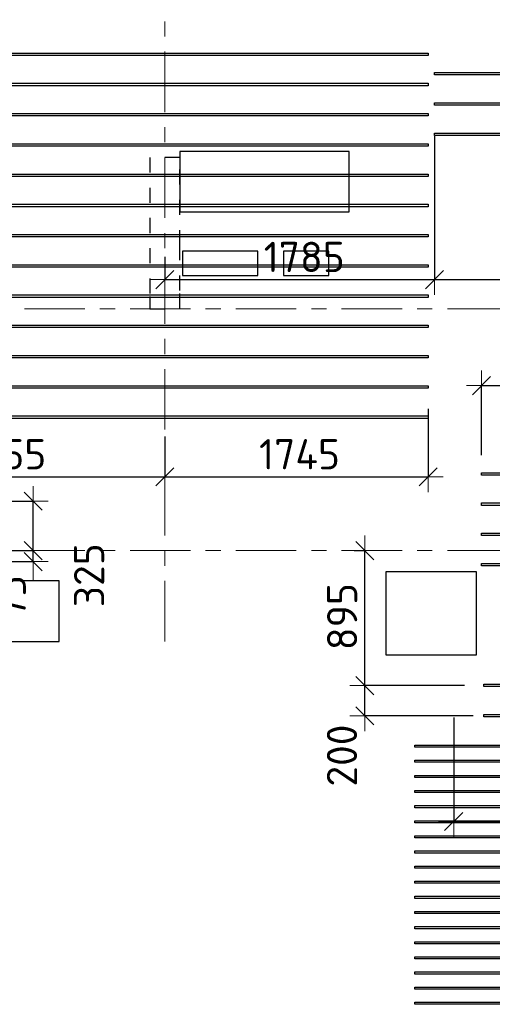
# Model space of a CAD drawing. Header units: metres. Extents: x -38 to 97, y -15 to 21.
# Tile 43 of 89: x 50.54 to 53.67, y 4.4 to 10.91. Entities that reach past the tile are written whole.
import ezdxf

# ---------------------------------------------------------------- set-up
doc = ezdxf.new("R2010")
doc.units = ezdxf.units.M
doc.header["$PDMODE"] = 65
for name, pattern in [('______11', [0.5, 0.4, -0.05, 0, -0.05]), ('______2', [0.0405, 0.03, -0.0105]), ('______5', [1.1, 0.8, -0.1, 0.1, -0.1])]:
    doc.linetypes.add(name, pattern=pattern)
for name, color, linetype, lineweight in [('XR$2$Осевая линия (1)', 7, '______5', 13), ('XR$4$Перекрытие (1)', 7, 'Continuous', 35), ('XR$4$Размерная линия (1)', 7, 'Continuous', 13)]:
    doc.layers.add(name, color=color, linetype=linetype, lineweight=lineweight)
doc.layers.add('XR$4$Арм.стержн.Доп. Арм верхн.зоны Х', color=7, linetype='Continuous', lineweight=35, true_color=0x8c8cff)
doc.layers.add('XR$5$Стена_ бетон несущ.', color=7, linetype='Continuous', lineweight=70, true_color=0xb4b496)
doc.styles.add('ISOCPEUR', font='txt')
doc.dimstyles.new('DIMSTYLE_3', dxfattribs={"dimtxt": 0.2, "dimasz": 0.2, "dimexe": 0, "dimexo": 0, "dimgap": 0.1, "dimtad": 2, "dimdec": 0, "dimlfac": 1000, "dimrnd": 5, "dimzin": 12, "dimdsep": 46, "dimtxsty": 'ISOCPEUR', "dimblk1": 'ALL_ML_STRICH', "dimblk2": 'ALL_ML_STRICH', "dimsah": 1, "dimcen": 0, "dimclrd": 7, "dimclre": 256, "dimclrt": 7, "dimadec": 0, "dimazin": 0, "dimtfac": 1, "dimtdec": 0, "dimtix": 1, "dimtmove": 2, "dimatfit": 3, "dimfxl": 0, "dimtzin": 0, "dimlwd": 0, "dimlwe": -3, "dimarcsym": 0})
doc.dimstyles.new('DIMSTYLE_33', dxfattribs={"dimtxt": 0.2, "dimasz": 0.2, "dimexe": 0, "dimexo": 0, "dimgap": 0.1, "dimtad": 2, "dimdec": 0, "dimlfac": 1000, "dimrnd": 5, "dimzin": 12, "dimdsep": 46, "dimtxsty": 'ISOCPEUR', "dimblk1": 'ALL_ML_STRICH', "dimblk2": 'ALL_ML_STRICH', "dimsah": 1, "dimcen": 0, "dimclrd": 7, "dimclre": 256, "dimclrt": 7, "dimadec": 0, "dimazin": 0, "dimtfac": 1, "dimtdec": 0, "dimtix": 1, "dimtmove": 2, "dimatfit": 3, "dimfxl": 0, "dimtvp": 1.2, "dimtzin": 0, "dimlwd": 0, "dimlwe": -3, "dimarcsym": 0})
doc.dimstyles.new('DIMSTYLE_34', dxfattribs={"dimtxt": 0.2, "dimasz": 0.2, "dimexe": 0, "dimexo": 0, "dimgap": 0.1, "dimtad": 0, "dimdec": 0, "dimlfac": 1000, "dimrnd": 5, "dimzin": 12, "dimdsep": 46, "dimtxsty": 'ISOCPEUR', "dimblk1": 'ALL_ML_STRICH', "dimblk2": 'ALL_ML_STRICH', "dimsah": 1, "dimcen": 0, "dimclrd": 7, "dimclre": 256, "dimclrt": 7, "dimadec": 0, "dimazin": 0, "dimtfac": 1, "dimtdec": 0, "dimtix": 1, "dimtmove": 2, "dimatfit": 3, "dimfxl": 0, "dimtvp": 1.2, "dimtzin": 0, "dimlwd": 0, "dimlwe": -3, "dimarcsym": 0})

# ---------------------------------------------------------------- blocks, each defined once
blk = doc.blocks.new('ALL_ML_STRICH')
at = {"color": 0, "linetype": 'ByBlock', "lineweight": -2}
for p, q in [((0, -0.5), (0, 0.5)), ((-1, 0), (0.5, 0)), ((-0.3, -0.3), (0.3, 0.3))]:
    blk.add_line(p, q, dxfattribs=at)
blk = doc.blocks.new('*D392')
at = {"layer": 'DEFPOINTS', "color": 7, "linetype": 'Continuous', "lineweight": 13, "transparency": 33554687}
for p in [(53.5031, 6.5072), (52.8235, 6.3072), (53.5599, 6.3072)]:
    blk.add_point(p, dxfattribs=at)
at = {"layer": 'XR$4$Размерная линия (1)', "color": 9, "linetype": 'Continuous', "lineweight": -2, "true_color": 0xc7c7c7, "transparency": 33554687}
for p, q in [((53.4831, 6.5072), (52.8235, 6.5072)), ((53.5399, 6.3072), (52.8235, 6.3072))]:
    blk.add_line(p, q, dxfattribs=at)
at = {"layer": 'XR$4$Размерная линия (1)', "color": 7, "linetype": 'Continuous', "lineweight": -2, "transparency": 33554687}
blk.add_line((52.8235, 6.3072), (52.8235, 6.5072), dxfattribs=at)
at = {"layer": 'XR$4$Размерная линия (1)', "color": 7, "linetype": 'Continuous', "lineweight": 13, "transparency": 33554687, "xscale": 0.2, "yscale": 0.2, "zscale": 0.2}
for p, rotation in [((52.8235, 6.5072), 90), ((52.8235, 6.3072), 270)]:
    blk.add_blockref('ALL_ML_STRICH', p, dxfattribs=dict(at, rotation=rotation))
at = {"layer": 'XR$4$Размерная линия (1)', "color": 7, "linetype": 'Continuous', "lineweight": 13, "transparency": 33554687, "insert": (52.6722, 6.0448), "char_height": 0.2, "width": 0.6, "attachment_point": 5, "rotation": 90, "style": 'ISOCPEUR'}
blk.add_mtext('\\A1;{200}', dxfattribs=at)
blk = doc.blocks.new('*D393')
at = {"layer": 'DEFPOINTS', "color": 7, "linetype": 'Continuous', "lineweight": 13, "transparency": 33554687}
for p in [(52.7327, 7.4), (52.8235, 6.5072), (53.5031, 6.5072)]:
    blk.add_point(p, dxfattribs=at)
at = {"layer": 'XR$4$Размерная линия (1)', "color": 9, "linetype": 'Continuous', "lineweight": -2, "true_color": 0xc7c7c7, "transparency": 33554687}
for p, q in [((52.7527, 7.4), (52.8235, 7.4)), ((53.4831, 6.5072), (52.8235, 6.5072))]:
    blk.add_line(p, q, dxfattribs=at)
at = {"layer": 'XR$4$Размерная линия (1)', "color": 7, "linetype": 'Continuous', "lineweight": -2, "transparency": 33554687}
blk.add_line((52.8235, 6.5072), (52.8235, 7.4), dxfattribs=at)
at = {"layer": 'XR$4$Размерная линия (1)', "color": 7, "linetype": 'Continuous', "lineweight": 13, "transparency": 33554687, "xscale": 0.2, "yscale": 0.2, "zscale": 0.2}
for p, rotation in [((52.8235, 7.4), 90), ((52.8235, 6.5072), 270)]:
    blk.add_blockref('ALL_ML_STRICH', p, dxfattribs=dict(at, rotation=rotation))
at = {"layer": 'XR$4$Размерная линия (1)', "color": 7, "linetype": 'Continuous', "lineweight": 13, "transparency": 33554687, "insert": (52.6735, 6.9636), "char_height": 0.2, "width": 0.6, "attachment_point": 5, "rotation": 90, "style": 'ISOCPEUR'}
blk.add_mtext('\\A1;{895}', dxfattribs=at)
blk = doc.blocks.new('*D437')
at = {"layer": 'DEFPOINTS', "color": 7, "linetype": 'Continuous', "lineweight": 13, "transparency": 33554687}
for p in [(50.4444, 7.4), (50.2285, 7.3272), (50.6281, 7.3272)]:
    blk.add_point(p, dxfattribs=at)
at = {"layer": 'XR$4$Размерная линия (1)', "color": 9, "linetype": 'Continuous', "lineweight": -2, "true_color": 0xc7c7c7, "transparency": 33554687}
for p, q in [((50.4644, 7.4), (50.6281, 7.4)), ((50.2485, 7.3272), (50.6281, 7.3272))]:
    blk.add_line(p, q, dxfattribs=at)
at = {"layer": 'XR$4$Размерная линия (1)', "color": 7, "linetype": 'Continuous', "lineweight": -2, "transparency": 33554687}
blk.add_line((50.6281, 7.3272), (50.6281, 7.4), dxfattribs=at)
at = {"layer": 'XR$4$Размерная линия (1)', "color": 7, "linetype": 'Continuous', "lineweight": 13, "transparency": 33554687, "xscale": 0.2, "yscale": 0.2, "zscale": 0.2}
for p, rotation in [((50.6281, 7.3272), 270), ((50.6281, 7.4), 90)]:
    blk.add_blockref('ALL_ML_STRICH', p, dxfattribs=dict(at, rotation=rotation))
at = {"layer": 'XR$4$Размерная линия (1)', "color": 7, "linetype": 'Continuous', "lineweight": 13, "transparency": 33554687, "insert": (50.4796, 7.0953), "char_height": 0.2, "width": 0.4, "attachment_point": 5, "rotation": 90, "style": 'ISOCPEUR'}
blk.add_mtext('\\A1;{75}', dxfattribs=at)
blk = doc.blocks.new('*D438')
at = {"layer": 'DEFPOINTS', "color": 7, "linetype": 'Continuous', "lineweight": 13, "transparency": 33554687}
for p in [(50.27, 7.7272), (50.4444, 7.4), (50.6281, 7.4)]:
    blk.add_point(p, dxfattribs=at)
at = {"layer": 'XR$4$Размерная линия (1)', "color": 9, "linetype": 'Continuous', "lineweight": -2, "true_color": 0xc7c7c7, "transparency": 33554687}
for p, q in [((50.29, 7.7272), (50.6281, 7.7272)), ((50.4644, 7.4), (50.6281, 7.4))]:
    blk.add_line(p, q, dxfattribs=at)
at = {"layer": 'XR$4$Размерная линия (1)', "color": 7, "linetype": 'Continuous', "lineweight": -2, "transparency": 33554687}
blk.add_line((50.6281, 7.4), (50.6281, 7.7272), dxfattribs=at)
at = {"layer": 'XR$4$Размерная линия (1)', "color": 7, "linetype": 'Continuous', "lineweight": 13, "transparency": 33554687, "xscale": 0.2, "yscale": 0.2, "zscale": 0.2}
for p, rotation in [((50.6281, 7.7272), 90), ((50.6281, 7.4), 270)]:
    blk.add_blockref('ALL_ML_STRICH', p, dxfattribs=dict(at, rotation=rotation))
at = {"layer": 'XR$4$Размерная линия (1)', "color": 7, "linetype": 'Continuous', "lineweight": 13, "transparency": 33554687, "insert": (50.9983, 7.2372), "char_height": 0.2, "width": 0.6, "attachment_point": 5, "rotation": 90, "style": 'ISOCPEUR'}
blk.add_mtext('\\A1;{325}', dxfattribs=at)
blk = doc.blocks.new('*D439')
at = {"layer": 'DEFPOINTS', "color": 7, "linetype": 'Continuous', "lineweight": 13, "transparency": 33554687}
for p in [(49.3426, 8.3765), (51.5, 8.1753), (49.3426, 7.8875)]:
    blk.add_point(p, dxfattribs=at)
at = {"layer": 'XR$4$Размерная линия (1)', "color": 9, "linetype": 'Continuous', "lineweight": -2, "true_color": 0xc7c7c7, "transparency": 33554687}
for p, q in [((49.3426, 8.3565), (49.3426, 7.8875)), ((51.5, 8.1553), (51.5, 7.8875))]:
    blk.add_line(p, q, dxfattribs=at)
at = {"layer": 'XR$4$Размерная линия (1)', "color": 7, "linetype": 'Continuous', "lineweight": -2, "transparency": 33554687}
blk.add_line((49.3426, 7.8875), (51.5, 7.8875), dxfattribs=at)
at = {"layer": 'XR$4$Размерная линия (1)', "color": 7, "linetype": 'Continuous', "lineweight": 13, "transparency": 33554687, "xscale": 0.2, "yscale": 0.2, "zscale": 0.2, "rotation": 180}
blk.add_blockref('ALL_ML_STRICH', (49.3426, 7.8875), dxfattribs=at)
at = {"layer": 'XR$4$Размерная линия (1)', "color": 7, "linetype": 'Continuous', "lineweight": 13, "transparency": 33554687, "xscale": 0.2, "yscale": 0.2, "zscale": 0.2}
blk.add_blockref('ALL_ML_STRICH', (51.5, 7.8875), dxfattribs=at)
at = {"layer": 'XR$4$Размерная линия (1)', "color": 7, "linetype": 'Continuous', "lineweight": 13, "transparency": 33554687, "insert": (50.4513, 8.0375), "char_height": 0.2, "width": 0.8, "attachment_point": 5, "style": 'ISOCPEUR'}
blk.add_mtext('\\A1;{2155}', dxfattribs=at)
blk = doc.blocks.new('*D440')
at = {"layer": 'DEFPOINTS', "color": 7, "linetype": 'Continuous', "lineweight": 13, "transparency": 33554687}
for p in [(53.2426, 8.357), (51.5, 8.1753), (51.5, 7.8875)]:
    blk.add_point(p, dxfattribs=at)
at = {"layer": 'XR$4$Размерная линия (1)', "color": 9, "linetype": 'Continuous', "lineweight": -2, "true_color": 0xc7c7c7, "transparency": 33554687}
for p, q in [((53.2426, 8.337), (53.2426, 7.8875)), ((51.5, 8.1553), (51.5, 7.8875))]:
    blk.add_line(p, q, dxfattribs=at)
at = {"layer": 'XR$4$Размерная линия (1)', "color": 7, "linetype": 'Continuous', "lineweight": -2, "transparency": 33554687}
blk.add_line((51.5, 7.8875), (53.2426, 7.8875), dxfattribs=at)
at = {"layer": 'XR$4$Размерная линия (1)', "color": 7, "linetype": 'Continuous', "lineweight": 13, "transparency": 33554687, "xscale": 0.2, "yscale": 0.2, "zscale": 0.2, "rotation": 180}
blk.add_blockref('ALL_ML_STRICH', (51.5, 7.8875), dxfattribs=at)
at = {"layer": 'XR$4$Размерная линия (1)', "color": 7, "linetype": 'Continuous', "lineweight": 13, "transparency": 33554687, "xscale": 0.2, "yscale": 0.2, "zscale": 0.2}
blk.add_blockref('ALL_ML_STRICH', (53.2426, 7.8875), dxfattribs=at)
at = {"layer": 'XR$4$Размерная линия (1)', "color": 7, "linetype": 'Continuous', "lineweight": 13, "transparency": 33554687, "insert": (52.3913, 8.0375), "char_height": 0.2, "width": 0.8, "attachment_point": 5, "style": 'ISOCPEUR'}
blk.add_mtext('\\A1;{1745}', dxfattribs=at)
blk = doc.blocks.new('*D441')
at = {"layer": 'DEFPOINTS', "color": 7, "linetype": 'Continuous', "lineweight": 13, "transparency": 33554687}
for p in [(53.5961, 8.4913), (54.95, 8.4597), (53.5961, 8.0112)]:
    blk.add_point(p, dxfattribs=at)
at = {"layer": 'XR$4$Размерная линия (1)', "color": 9, "linetype": 'Continuous', "lineweight": -2, "true_color": 0xc7c7c7, "transparency": 33554687}
for p, q in [((53.5961, 8.0312), (53.5961, 8.4913)), ((54.95, 8.4397), (54.95, 8.4913))]:
    blk.add_line(p, q, dxfattribs=at)
at = {"layer": 'XR$4$Размерная линия (1)', "color": 7, "linetype": 'Continuous', "lineweight": -2, "transparency": 33554687}
blk.add_line((53.5961, 8.4913), (54.95, 8.4913), dxfattribs=at)
at = {"layer": 'XR$4$Размерная линия (1)', "color": 7, "linetype": 'Continuous', "lineweight": 13, "transparency": 33554687, "xscale": 0.2, "yscale": 0.2, "zscale": 0.2, "rotation": 180}
blk.add_blockref('ALL_ML_STRICH', (53.5961, 8.4913), dxfattribs=at)
at = {"layer": 'XR$4$Размерная линия (1)', "color": 7, "linetype": 'Continuous', "lineweight": 13, "transparency": 33554687, "xscale": 0.2, "yscale": 0.2, "zscale": 0.2}
blk.add_blockref('ALL_ML_STRICH', (54.95, 8.4913), dxfattribs=at)
at = {"layer": 'XR$4$Размерная линия (1)', "color": 7, "linetype": 'Continuous', "lineweight": 13, "transparency": 33554687, "insert": (54.3031, 8.6413), "char_height": 0.2, "width": 0.8, "attachment_point": 5, "style": 'ISOCPEUR'}
blk.add_mtext('\\A1;{1355}', dxfattribs=at)
blk = doc.blocks.new('*D445')
at = {"layer": 'DEFPOINTS', "color": 7, "linetype": 'Continuous', "lineweight": 13, "transparency": 33554687}
for p in [(53.4118, 6.3162), (54.95, 5.7742), (53.4118, 5.6084)]:
    blk.add_point(p, dxfattribs=at)
at = {"layer": 'XR$4$Размерная линия (1)', "color": 9, "linetype": 'Continuous', "lineweight": -2, "true_color": 0xc7c7c7, "transparency": 33554687}
for p, q in [((53.4118, 6.2962), (53.4118, 5.6084)), ((54.95, 5.7542), (54.95, 5.6084))]:
    blk.add_line(p, q, dxfattribs=at)
at = {"layer": 'XR$4$Размерная линия (1)', "color": 7, "linetype": 'Continuous', "lineweight": -2, "transparency": 33554687}
blk.add_line((53.4118, 5.6084), (54.95, 5.6084), dxfattribs=at)
at = {"layer": 'XR$4$Размерная линия (1)', "color": 7, "linetype": 'Continuous', "lineweight": 13, "transparency": 33554687, "xscale": 0.2, "yscale": 0.2, "zscale": 0.2, "rotation": 180}
blk.add_blockref('ALL_ML_STRICH', (53.4118, 5.6084), dxfattribs=at)
at = {"layer": 'XR$4$Размерная линия (1)', "color": 7, "linetype": 'Continuous', "lineweight": 13, "transparency": 33554687, "xscale": 0.2, "yscale": 0.2, "zscale": 0.2}
blk.add_blockref('ALL_ML_STRICH', (54.95, 5.6084), dxfattribs=at)
at = {"layer": 'XR$4$Размерная линия (1)', "color": 7, "linetype": 'Continuous', "lineweight": 13, "transparency": 33554687, "insert": (54.2009, 5.7584), "char_height": 0.2, "width": 0.8, "attachment_point": 5, "style": 'ISOCPEUR'}
blk.add_mtext('\\A1;{1540}', dxfattribs=at)
blk = doc.blocks.new('*D461')
at = {"layer": 'DEFPOINTS', "color": 7, "linetype": 'Continuous', "lineweight": 13, "transparency": 33554687}
for p in [(53.2853, 10.1615), (51.5, 9.3638), (51.5, 9.1921)]:
    blk.add_point(p, dxfattribs=at)
at = {"layer": 'XR$4$Размерная линия (1)', "color": 9, "linetype": 'Continuous', "lineweight": -2, "true_color": 0xc7c7c7, "transparency": 33554687}
for p, q in [((53.2853, 10.1415), (53.2853, 9.1921)), ((51.5, 9.3438), (51.5, 9.1921))]:
    blk.add_line(p, q, dxfattribs=at)
at = {"layer": 'XR$4$Размерная линия (1)', "color": 7, "linetype": 'Continuous', "lineweight": -2, "transparency": 33554687}
blk.add_line((51.5, 9.1921), (53.2853, 9.1921), dxfattribs=at)
at = {"layer": 'XR$4$Размерная линия (1)', "color": 7, "linetype": 'Continuous', "lineweight": 13, "transparency": 33554687, "xscale": 0.2, "yscale": 0.2, "zscale": 0.2, "rotation": 180}
blk.add_blockref('ALL_ML_STRICH', (51.5, 9.1921), dxfattribs=at)
at = {"layer": 'XR$4$Размерная линия (1)', "color": 7, "linetype": 'Continuous', "lineweight": 13, "transparency": 33554687, "xscale": 0.2, "yscale": 0.2, "zscale": 0.2}
blk.add_blockref('ALL_ML_STRICH', (53.2853, 9.1921), dxfattribs=at)
at = {"layer": 'XR$4$Размерная линия (1)', "color": 7, "linetype": 'Continuous', "lineweight": 13, "transparency": 33554687, "insert": (52.4226, 9.3421), "char_height": 0.2, "width": 0.8, "attachment_point": 5, "style": 'ISOCPEUR'}
blk.add_mtext('\\A1;{1785}', dxfattribs=at)
blk = doc.blocks.new('*D462')
at = {"layer": 'DEFPOINTS', "color": 7, "linetype": 'Continuous', "lineweight": 13, "transparency": 33554687}
for p in [(53.2853, 10.1615), (57.1853, 10.1615), (53.2853, 9.1921)]:
    blk.add_point(p, dxfattribs=at)
at = {"layer": 'XR$4$Размерная линия (1)', "color": 9, "linetype": 'Continuous', "lineweight": -2, "true_color": 0xc7c7c7, "transparency": 33554687}
for p, q in [((53.2853, 10.1415), (53.2853, 9.1921)), ((57.1853, 10.1415), (57.1853, 9.1921))]:
    blk.add_line(p, q, dxfattribs=at)
at = {"layer": 'XR$4$Размерная линия (1)', "color": 7, "linetype": 'Continuous', "lineweight": -2, "transparency": 33554687}
blk.add_line((53.2853, 9.1921), (57.1853, 9.1921), dxfattribs=at)
at = {"layer": 'XR$4$Размерная линия (1)', "color": 7, "linetype": 'Continuous', "lineweight": 13, "transparency": 33554687, "xscale": 0.2, "yscale": 0.2, "zscale": 0.2, "rotation": 180}
blk.add_blockref('ALL_ML_STRICH', (53.2853, 9.1921), dxfattribs=at)
at = {"layer": 'XR$4$Размерная линия (1)', "color": 7, "linetype": 'Continuous', "lineweight": 13, "transparency": 33554687, "xscale": 0.2, "yscale": 0.2, "zscale": 0.2}
blk.add_blockref('ALL_ML_STRICH', (57.1853, 9.1921), dxfattribs=at)
at = {"layer": 'XR$4$Размерная линия (1)', "color": 7, "linetype": 'Continuous', "lineweight": 13, "transparency": 33554687, "insert": (55.2453, 9.3421), "char_height": 0.2, "width": 0.8, "attachment_point": 5, "style": 'ISOCPEUR'}
blk.add_mtext('\\A1;{3900}', dxfattribs=at)

msp = doc.modelspace()

# ---------------------------------------------------------------- linework, layer by layer
at = {"layer": 'XR$2$Осевая линия (1)', "color": 253, "linetype": '______11', "lineweight": 13, "true_color": 0xa0a0a0, "transparency": 33554687}
for p, q in [((51.5, 6.8), (51.5, 19.78)), ((-2.63, 9), (62.6, 9)), ((-2.63, 7.4), (62.6, 7.4))]:
    msp.add_line(p, q, dxfattribs=at)
at = {"layer": 'XR$4$Арм.стержн.Доп. Арм верхн.зоны Х', "color": 7, "linetype": 'Continuous', "lineweight": 25, "transparency": 33554687}
for points in [[(53.2426, 10.6745), (49.3426, 10.6745), (49.3426, 10.6905), (53.2426, 10.6905), (53.2426, 10.6745)], [(57.1853, 10.5455), (53.2853, 10.5455), (53.2853, 10.5615), (57.1853, 10.5615), (57.1853, 10.5455)], [(53.2426, 10.4745), (49.3426, 10.4745), (49.3426, 10.4905), (53.2426, 10.4905), (53.2426, 10.4745)], [(57.1853, 10.3455), (53.2853, 10.3455), (53.2853, 10.3615), (57.1853, 10.3615), (57.1853, 10.3455)], [(53.2426, 10.2745), (49.3426, 10.2745), (49.3426, 10.2905), (53.2426, 10.2905), (53.2426, 10.2745)], [(57.1853, 10.1455), (53.2853, 10.1455), (53.2853, 10.1615), (57.1853, 10.1615), (57.1853, 10.1455)], [(53.2426, 10.0745), (49.3426, 10.0745), (49.3426, 10.0905), (53.2426, 10.0905), (53.2426, 10.0745)], [(53.2426, 9.8745), (49.3426, 9.8745), (49.3426, 9.8905), (53.2426, 9.8905), (53.2426, 9.8745)], [(53.2426, 9.6745), (49.3426, 9.6745), (49.3426, 9.6905), (53.2426, 9.6905), (53.2426, 9.6745)], [(53.2426, 9.4745), (49.3426, 9.4745), (49.3426, 9.4905), (53.2426, 9.4905), (53.2426, 9.4745)], [(53.2426, 9.2745), (49.3426, 9.2745), (49.3426, 9.2905), (53.2426, 9.2905), (53.2426, 9.2745)], [(53.2426, 9.0745), (49.3426, 9.0745), (49.3426, 9.0905), (53.2426, 9.0905), (53.2426, 9.0745)], [(53.2426, 8.8745), (49.3426, 8.8745), (49.3426, 8.8905), (53.2426, 8.8905), (53.2426, 8.8745)], [(53.2426, 8.6745), (49.3426, 8.6745), (49.3426, 8.6905), (53.2426, 8.6905), (53.2426, 8.6745)], [(53.2426, 8.4745), (49.3426, 8.4745), (49.3426, 8.4905), (53.2426, 8.4905), (53.2426, 8.4745)], [(53.2426, 8.2745), (49.3426, 8.2745), (49.3426, 8.2905), (53.2426, 8.2905), (53.2426, 8.2745)], [(56.5461, 7.8992), (53.5961, 7.8992), (53.5961, 7.9152), (56.5461, 7.9152), (56.5461, 7.8992)], [(56.5461, 7.6992), (53.5961, 7.6992), (53.5961, 7.7152), (56.5461, 7.7152), (56.5461, 7.6992)], [(56.5461, 7.4992), (53.5961, 7.4992), (53.5961, 7.5152), (56.5461, 7.5152), (56.5461, 7.4992)], [(56.5461, 7.2992), (53.5961, 7.2992), (53.5961, 7.3152), (56.5461, 7.3152), (56.5461, 7.2992)], [(55.0118, 6.5012), (53.6118, 6.5012), (53.6118, 6.5172), (55.0118, 6.5172), (55.0118, 6.5012)], [(55.0118, 6.3012), (53.6118, 6.3012), (53.6118, 6.3172), (55.0118, 6.3172), (55.0118, 6.3012)], [(57.055, 6.1002), (53.155, 6.1002), (53.155, 6.1142), (57.055, 6.1142), (57.055, 6.1002)], [(57.055, 6.0002), (53.155, 6.0002), (53.155, 6.0142), (57.055, 6.0142), (57.055, 6.0002)], [(57.055, 5.9002), (53.155, 5.9002), (53.155, 5.9142), (57.055, 5.9142), (57.055, 5.9002)], [(57.055, 5.8002), (53.155, 5.8002), (53.155, 5.8142), (57.055, 5.8142), (57.055, 5.8002)], [(57.055, 5.7002), (53.155, 5.7002), (53.155, 5.7142), (57.055, 5.7142), (57.055, 5.7002)], [(57.055, 5.6002), (53.155, 5.6002), (53.155, 5.6142), (57.055, 5.6142), (57.055, 5.6002)], [(57.055, 5.5002), (53.155, 5.5002), (53.155, 5.5142), (57.055, 5.5142), (57.055, 5.5002)], [(57.055, 5.4002), (53.155, 5.4002), (53.155, 5.4142), (57.055, 5.4142), (57.055, 5.4002)], [(57.055, 5.3002), (53.155, 5.3002), (53.155, 5.3142), (57.055, 5.3142), (57.055, 5.3002)], [(57.055, 5.2002), (53.155, 5.2002), (53.155, 5.2142), (57.055, 5.2142), (57.055, 5.2002)], [(57.055, 5.1002), (53.155, 5.1002), (53.155, 5.1142), (57.055, 5.1142), (57.055, 5.1002)], [(57.055, 5.0002), (53.155, 5.0002), (53.155, 5.0142), (57.055, 5.0142), (57.055, 5.0002)], [(57.055, 4.9002), (53.155, 4.9002), (53.155, 4.9142), (57.055, 4.9142), (57.055, 4.9002)], [(57.055, 4.8002), (53.155, 4.8002), (53.155, 4.8142), (57.055, 4.8142), (57.055, 4.8002)], [(57.055, 4.7002), (53.155, 4.7002), (53.155, 4.7142), (57.055, 4.7142), (57.055, 4.7002)], [(57.055, 4.6002), (53.155, 4.6002), (53.155, 4.6142), (57.055, 4.6142), (57.055, 4.6002)], [(57.055, 4.5002), (53.155, 4.5002), (53.155, 4.5142), (57.055, 4.5142), (57.055, 4.5002)], [(57.055, 4.4002), (53.155, 4.4002), (53.155, 4.4142), (57.055, 4.4142), (57.055, 4.4002)]]:
    msp.add_lwpolyline(points, dxfattribs=at)
at = {"layer": 'XR$4$Перекрытие (1)', "color": 7, "linetype": 'Continuous', "lineweight": 25, "transparency": 33554687}
for p, q in [((51.6, 10.0404), (51.6, 9.6404)), ((52.72, 10.0404), (51.6, 10.0404)), ((52.72, 9.6404), (52.72, 10.0404)), ((51.6, 9.6404), (52.72, 9.6404)), ((51.6156, 9.3795), (51.6156, 9.2195)), ((52.1156, 9.3795), (51.6156, 9.3795)), ((52.1156, 9.2195), (52.1156, 9.3795)), ((52.2856, 9.3795), (52.2856, 9.2195)), ((52.5856, 9.3795), (52.2856, 9.3795)), ((52.5856, 9.2195), (52.5856, 9.3795)), ((51.6156, 9.2195), (52.1156, 9.2195)), ((52.2856, 9.2195), (52.5856, 9.2195)), ((52.963, 7.2601), (52.963, 6.7101)), ((53.563, 7.2601), (52.963, 7.2601)), ((53.563, 6.7101), (53.563, 7.2601)), ((50.8, 7.2002), (49.88, 7.2002)), ((50.8, 6.8002), (50.8, 7.2002)), ((49.88, 6.8002), (50.8, 6.8002)), ((52.963, 6.7101), (53.563, 6.7101))]:
    msp.add_line(p, q, dxfattribs=at)
at = {"layer": 'XR$5$Стена_ бетон несущ.', "color": 253, "linetype": '______2', "lineweight": -3, "true_color": 0xa0a0a0, "transparency": 33554687}
for p, q in [((51.4, 10), (51.4, 9.08)), ((51.6, 10), (51.4, 10)), ((51.6, 9.6201), (51.6, 10)), ((51.6, 9.4201), (51.6, 9.6201)), ((51.6, 9.12), (51.6, 9.4201)), ((51.6, 9), (51.6, 9.12)), ((51.4, 9.08), (51.4, 9)), ((51.4, 9), (51.6, 9))]:
    msp.add_line(p, q, dxfattribs=at)

# ---------------------------------------------------------------- dimensions: what is measured, and where the dimension line sits
at = {"layer": 'XR$4$Размерная линия (1)', "color": 7, "linetype": 'Continuous', "lineweight": 13, "transparency": 33554687}
for base, p1, p2, picture, middle in [((53.2853, 9.1921), (51.5, 9.3438), (53.2853, 10.1415), '*D461', (52.4226, 9.3421)), ((57.1853, 9.1921), (53.2853, 10.1415), (57.1853, 10.1415), '*D462', (55.2453, 9.3421)), ((54.95, 8.4913), (53.5961, 8.0312), (54.95, 8.4397), '*D441', (54.3031, 8.6413)), ((51.5, 7.8875), (49.3426, 8.3565), (51.5, 8.1553), '*D439', (50.4513, 8.0375)), ((53.2426, 7.8875), (51.5, 8.1553), (53.2426, 8.337), '*D440', (52.3913, 8.0375)), ((54.95, 5.6084), (53.4118, 6.2962), (54.95, 5.7542), '*D445', (54.2009, 5.7584))]:
    dim = msp.add_linear_dim(base=base, p1=p1, p2=p2, dimstyle='DIMSTYLE_3', override={"dimpost": '<>', "dimclrd": 7, "dimclre": 9, "dimclrt": 7, "dimlwd": 0, "dimlwe": 65533}, dxfattribs=at)
    dim.commit()
    dim.dimension.update_dxf_attribs({"geometry": picture, "text_midpoint": middle, "dimtype": 160})
for base, p1, p2, dimstyle, picture, middle in [((50.6281, 7.7272), (50.4644, 7.4), (50.29, 7.7272), 'DIMSTYLE_34', '*D438', (50.9983, 7.2372)), ((50.6281, 7.4), (50.2485, 7.3272), (50.4644, 7.4), 'DIMSTYLE_33', '*D437', (50.4796, 7.0953)), ((52.8235, 7.4), (53.4831, 6.5072), (52.7527, 7.4), 'DIMSTYLE_3', '*D393', (52.6735, 6.9636)), ((52.8235, 6.5072), (53.5399, 6.3072), (53.4831, 6.5072), 'DIMSTYLE_33', '*D392', (52.6722, 6.0448))]:
    dim = msp.add_linear_dim(base=base, p1=p1, p2=p2, angle=90, dimstyle=dimstyle, override={"dimpost": '<>', "dimclrd": 7, "dimclre": 9, "dimclrt": 7, "dimlwd": 0, "dimlwe": 65533}, dxfattribs=at)
    dim.commit()
    dim.dimension.update_dxf_attribs({"geometry": picture, "text_midpoint": middle, "dimtype": 160})

doc.saveas('drawing.dxf')
